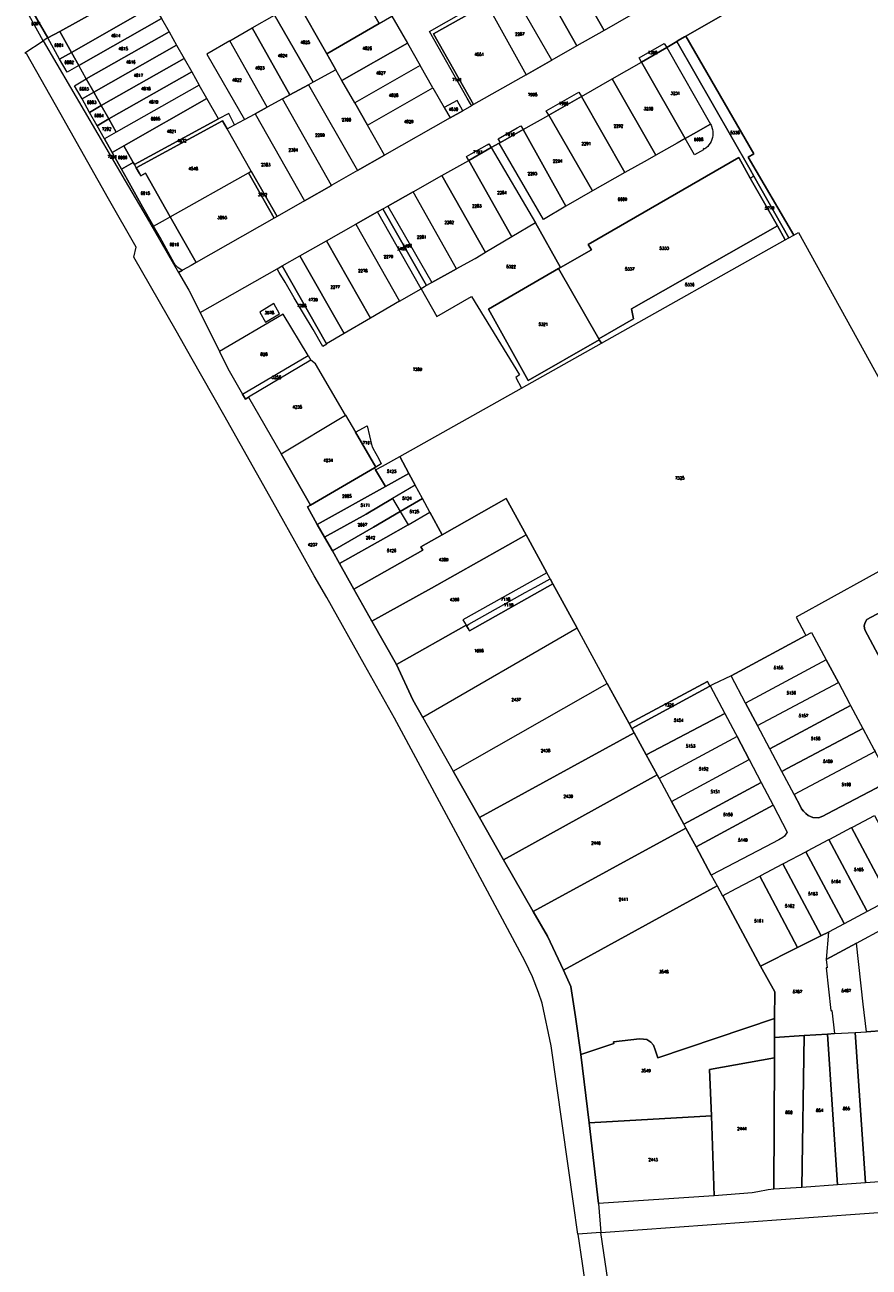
# Model space of a CAD drawing. Header units: metres. Extents: x 3 to 114181, y 112716 to 476231.
# Tile 8 of 90: x 111814 to 112096, y 474525 to 474940. Entities that reach past the tile are written whole.
import ezdxf
from ezdxf.enums import TextEntityAlignment as Align

# ---------------------------------------------------------------- set-up
doc = ezdxf.new("R2010")
doc.units = ezdxf.units.M
doc.header["$MEASUREMENT"] = 0
doc.layers.add('Kadasterperceelnummers', color=14, linetype='Continuous', lineweight=0)
doc.layers.add('Kadasterpercelen', color=14, linetype='Continuous', lineweight=13)
doc.styles.add('Style-STANDARD', font='STANDARD.shx')

msp = doc.modelspace()

# ---------------------------------------------------------------- linework, layer by layer
at = {"layer": 'Kadasterpercelen', "linetype": 'Continuous', "flags": 128}
for points in [[(111815.67, 474946.04), (111824.64, 474951.13), (111835.75, 474957.44), (111834.8, 474959.11), (111844.09, 474964.46), (111844.33, 474966.84), (111841.52, 474971.81), (111844.7, 474973.59), (111845.05, 474973.79), (111846.16, 474974.42), (111851.64, 474964.84), (111854.8, 474959.18), (111844.28, 474953.17), (111846.6, 474949.27), (111845.46, 474948.66), (111825.69, 474937.61), (111821.72, 474935.48)], [(111914.8, 474930.21), (111932.24, 474940.24), (111914.8, 474971.02), (111911.23, 474968.89), (111909.76, 474971.32), (111903.59, 474967.73), (111904.88, 474965.42), (111903.55, 474964.64), (111903.99, 474963.87), (111899.02, 474960.98), (111906.26, 474948.22), (111904.96, 474947.47)], [(111899.02, 474960.98), (111903.99, 474963.87), (111903.55, 474964.64), (111904.88, 474965.42), (111903.59, 474967.73), (111909.76, 474971.32), (111911.23, 474968.89), (111914.8, 474971.02), (111932.24, 474940.24), (111914.8, 474930.21), (111904.96, 474947.47), (111906.26, 474948.22)], [(112007.31, 474938), (111992.06, 474965.03), (111992.79, 474965.41), (112001.16, 474970.03), (112016.23, 474943.08)], [(111998.26, 474932.85), (111985.46, 474955.53), (111982.89, 474960.1), (111983, 474960.16), (111992.06, 474965.03), (112007.31, 474938)], [(111825.69, 474937.61), (111845.46, 474948.66), (111846.6, 474949.27), (111857.68, 474955.31), (111861.55, 474948.8), (111857.14, 474946.29), (111829.6, 474930.66)], [(111998.26, 474932.85), (111989.93, 474928.11), (111981.11, 474943.27), (111976.78, 474950.72), (111985.46, 474955.53)], [(111981.34, 474923.22), (111989.93, 474928.11), (111981.11, 474943.27), (111976.78, 474950.72), (111968.52, 474946.15)], [(111815.67, 474946.04), (111821.72, 474935.48), (111820.16, 474934.51), (111814.25, 474945.23)], [(111857.14, 474946.29), (111859.62, 474941.92), (111832.09, 474926.23), (111829.6, 474930.66)], [(111917.87, 474924.82), (111910.25, 474920.68), (111897.4, 474943.12), (111902.41, 474946), (111904.96, 474947.47), (111914.8, 474930.21)], [(111963.79, 474913.23), (111963.17, 474912.88), (111963.01, 474913.1), (111962.76, 474913.51), (111961.67, 474915.38), (111949.03, 474937.6), (111966.1, 474947.28), (111967.45, 474948.05), (111968.15, 474946.79), (111950.36, 474936.87)], [(111963.79, 474913.23), (111950.36, 474936.87), (111968.15, 474946.79), (111968.52, 474946.15), (111981.34, 474923.22)], [(111859.62, 474941.92), (111862.17, 474937.48), (111834.57, 474921.79), (111832.09, 474926.23)], [(111902.49, 474916.46), (111889.91, 474938.81), (111897.4, 474943.12), (111910.25, 474920.68), (111908.69, 474919.83)], [(111919.87, 474921.31), (111917.87, 474924.82), (111914.8, 474930.21), (111932.24, 474940.24), (111936.56, 474942.7), (111941.72, 474933.68)], [(111821.72, 474935.48), (111825.69, 474937.61), (111829.6, 474930.66), (111825.68, 474928.42)], [(111834.57, 474921.79), (111862.17, 474937.48), (111864.66, 474933.06), (111837.08, 474917.35)], [(111902.49, 474916.46), (111900.21, 474915.22), (111899.99, 474915.1), (111894.95, 474912.36), (111882.48, 474934.54), (111889.91, 474938.81)], [(111820.16, 474934.51), (111847.53, 474887.78), (111855.63, 474873.96), (111865.38, 474857.21), (111868.79, 474851.33), (111872.52, 474843.85), (111879.04, 474830.79), (111881.83, 474825.18), (111886.73, 474816.56), (111887.64, 474814.97), (111888.68, 474815.59), (111899.55, 474796.65), (111909.36, 474779.55), (111908.36, 474778.97), (111911.65, 474773.16), (111914.06, 474768.9), (111916.66, 474764.29), (111919.06, 474760.05), (111923.87, 474751.53), (111929.88, 474740.9), (111938.1, 474726.37), (111943.54, 474714.56), (111946.85, 474708.71), (111957.01, 474690.79), (111965.78, 474675.3), (111973.77, 474661.2), (111983.66, 474644.01), (111988.43, 474635.72), (111993.79, 474624.33), (111996.24, 474618.93), (111997.8, 474608.82), (111999.55, 474596.29), (112002.35, 474573.46), (112005.52, 474546.47), (112006.2, 474536.89), (111998.6, 474536.34), (111997.17, 474546.49), (111989.7, 474599.15), (111986.65, 474613.42), (111985.48, 474616.98), (111983.4, 474622.15), (111981.05, 474627.26), (111963.47, 474660.12), (111937.42, 474708.49), (111927.38, 474726.29), (111914.86, 474748.71), (111910.59, 474756.03), (111906.24, 474763.78), (111896.8, 474780.65), (111880.43, 474809.69), (111869.93, 474828.23), (111864.55, 474837.72), (111850.47, 474862.27), (111851.16, 474865.67), (111841.99, 474881.8), (111825.7, 474910.62), (111814.78, 474930.11), (111814.07, 474930.53)], [(111866.68, 474857.95), (111866.11, 474858.2), (111865.59, 474858.51), (111865.1, 474858.88), (111864.65, 474859.31), (111864.26, 474859.78), (111863.93, 474860.29), (111859.17, 474868.93), (111857.04, 474872.63), (111853.3, 474879.13), (111848.28, 474888.16), (111846.32, 474891.64), (111843.19, 474897.27), (111840.65, 474901.78), (111838.17, 474906.2), (111835.66, 474910.65), (111833.15, 474915.11), (111830.65, 474919.54), (111834.57, 474921.79), (111832.09, 474926.23), (111828.16, 474924), (111825.68, 474928.42), (111821.72, 474935.48), (111820.16, 474934.51), (111847.53, 474887.78), (111855.63, 474873.96), (111865.38, 474857.21)], [(111887.32, 474908.22), (111890.95, 474910.19), (111894.95, 474912.36), (111882.48, 474934.54), (111874.77, 474930.1)], [(111941.72, 474933.68), (111945.92, 474926.32), (111924.11, 474913.86), (111919.87, 474921.31)], [(112003.41, 474884.42), (111994.6, 474879.3), (111987.1, 474874.93), (111972.29, 474900.34), (111969.68, 474898.86), (111984.41, 474873.81), (111992.78, 474858.86), (112003.08, 474864.78), (112002.07, 474866.55), (112052.26, 474895.56), (112056.12, 474888.72), (112057.32, 474889.39), (112056.06, 474891.6), (112031.57, 474934.32), (112028.21, 474932.25), (112042.87, 474906.75), (112043.07, 474906.41), (112043.48, 474904.93), (112043.59, 474904.26), (112043.62, 474903.58), (112043.58, 474902.9), (112043.47, 474902.23), (112043.29, 474901.57), (112043.03, 474900.94), (112042.72, 474900.34), (112042.33, 474899.78), (112041.9, 474899.26), (112041.4, 474898.79), (112040.86, 474898.37), (112040.75, 474898.56), (112040.4, 474898.35), (112040.51, 474898.16), (112037.48, 474896.44), (112034.38, 474901.87), (112031.71, 474900.34), (112024.55, 474896.34), (112021.66, 474894.72), (112014.22, 474890.55)], [(112018.99, 474928.88), (112027.4, 474933.66), (112028.21, 474932.25), (112019.81, 474927.43)], [(112055.44, 474895.69), (112057.25, 474896.81), (112034.62, 474936.09), (112034.21, 474935.86), (112032.05, 474934.61), (112031.57, 474934.32), (112056.06, 474891.6), (112057.32, 474889.39), (112069, 474868.8), (112070.61, 474869.71)], [(111825.68, 474928.42), (111829.6, 474930.66), (111832.09, 474926.23), (111828.16, 474924)], [(111837.08, 474917.35), (111864.66, 474933.06), (111867.21, 474928.62), (111839.57, 474912.9)], [(112042.87, 474906.75), (112042.81, 474906.72), (112037.14, 474903.44), (112034.38, 474901.87), (112019.81, 474927.43), (112028.21, 474932.25)], [(111839.57, 474912.9), (111867.21, 474928.62), (111869.73, 474924.19), (111842.07, 474908.43)], [(111924.11, 474913.86), (111928.37, 474906.39), (111950.19, 474918.85), (111945.92, 474926.32)], [(112019.81, 474927.43), (112034.38, 474901.87), (112031.71, 474900.34), (112024.55, 474896.34), (112010.02, 474921.83)], [(111830.65, 474919.54), (111834.57, 474921.79), (111837.08, 474917.35), (111833.15, 474915.11)], [(111842.07, 474908.43), (111869.73, 474924.19), (111872.26, 474919.72), (111844.56, 474904.02)], [(111919.87, 474921.31), (111917.87, 474924.82), (111910.25, 474920.68), (111908.69, 474919.83), (111925.11, 474891.21), (111934.1, 474896.33), (111928.37, 474906.39), (111924.11, 474913.86)], [(112014.22, 474890.55), (111999.75, 474915.94), (112010.02, 474921.83), (112024.55, 474896.34), (112021.66, 474894.72)], [(111833.15, 474915.11), (111837.08, 474917.35), (111839.57, 474912.9), (111835.66, 474910.65)], [(111844.56, 474904.02), (111840.65, 474901.78), (111843.19, 474897.27), (111847.1, 474899.49), (111874.81, 474915.26), (111872.26, 474919.72)], [(111902.49, 474916.46), (111908.69, 474919.83), (111925.11, 474891.21), (111916.5, 474886.31), (111916.38, 474886.24), (111899.99, 474915.1), (111900.21, 474915.22)], [(111928.37, 474906.39), (111950.19, 474918.85), (111953.97, 474912.23), (111955.95, 474908.77), (111934.1, 474896.33)], [(111988.04, 474911.19), (111998.93, 474917.39), (111999.75, 474915.94), (111988.89, 474909.72)], [(111835.66, 474910.65), (111839.57, 474912.9), (111842.07, 474908.43), (111838.17, 474906.2)], [(111878.7, 474908.43), (111874.81, 474915.26), (111847.1, 474899.49), (111850.26, 474893.86), (111850.6, 474893.28)], [(111894.95, 474912.36), (111890.95, 474910.19), (111907.35, 474881.1), (111916.38, 474886.24), (111899.99, 474915.1)], [(111953.97, 474912.23), (111955.95, 474908.77), (111960.23, 474911.2), (111958.32, 474914.63)], [(111999.75, 474915.94), (112014.22, 474890.55), (112003.41, 474884.42), (111988.89, 474909.72)], [(111842.07, 474908.43), (111844.56, 474904.02), (111840.65, 474901.78), (111838.17, 474906.2)], [(111850.6, 474893.28), (111851.26, 474892.08), (111880.06, 474907.86), (111881.62, 474905.12), (111884.07, 474906.45), (111882.07, 474910.23), (111878.7, 474908.43)], [(111889.61, 474891.04), (111881.62, 474905.12), (111884.07, 474906.45), (111887.32, 474908.22), (111890.95, 474910.19), (111907.35, 474881.1), (111898.21, 474875.9)], [(111994.6, 474879.3), (111980.31, 474904.87), (111988.89, 474909.72), (112003.41, 474884.42)], [(111852.71, 474889.5), (111854.37, 474890.32), (111862.6, 474875.77), (111888.65, 474890.49), (111889.61, 474891.04), (111881.62, 474905.12), (111880.06, 474907.86), (111851.26, 474892.08), (111852.27, 474890.28)], [(111980.31, 474904.87), (111972.72, 474900.58), (111972.02, 474901.82), (111978.35, 474905.44), (111979.59, 474906.15)], [(111972.29, 474900.34), (111972.72, 474900.58), (111980.31, 474904.87), (111994.6, 474879.3), (111987.1, 474874.93)], [(112043.07, 474906.41), (112043.48, 474904.93), (112043.59, 474904.26), (112043.62, 474903.58), (112043.58, 474902.9), (112043.47, 474902.23), (112043.29, 474901.57), (112043.03, 474900.94), (112042.72, 474900.34), (112042.33, 474899.78), (112041.9, 474899.26), (112041.4, 474898.79), (112040.86, 474898.37), (112040.75, 474898.56), (112040.4, 474898.35), (112040.51, 474898.16), (112037.48, 474896.44), (112034.38, 474901.87), (112037.14, 474903.44), (112042.81, 474906.72), (112042.87, 474906.75)], [(111962.98, 474896.8), (111968.28, 474899.83), (111968.9, 474900.18), (111969.68, 474898.86), (111962.17, 474894.62), (111961.44, 474895.92)], [(111843.19, 474897.27), (111846.32, 474891.64), (111850.26, 474893.86), (111847.1, 474899.49)], [(111976.6, 474869.14), (111962.17, 474894.62), (111969.68, 474898.86), (111984.41, 474873.81)], [(111850.26, 474893.86), (111846.32, 474891.64), (111848.28, 474888.16), (111853.3, 474879.13), (111857.04, 474872.63), (111859.99, 474874.3), (111860.95, 474874.84), (111862.6, 474875.77), (111854.37, 474890.32), (111852.71, 474889.5), (111852.27, 474890.28), (111851.26, 474892.08), (111850.6, 474893.28)], [(111967.8, 474863.9), (111953.19, 474889.54), (111962.17, 474894.62), (111976.6, 474869.14), (111968.12, 474864.09)], [(112003.08, 474864.78), (112002.07, 474866.55), (112052.26, 474895.56), (112056.12, 474888.72), (112065.15, 474872.72), (112016.52, 474845.05), (112017.1, 474841.72), (112005.57, 474835.07), (112005.73, 474834.78), (111982.05, 474821.21), (111968.78, 474844.98), (111992.17, 474858.51), (111992.78, 474858.86)], [(111992.78, 474858.86), (111992.17, 474858.51), (112005.57, 474835.07), (112017.1, 474841.72), (112016.52, 474845.05), (112065.15, 474872.72), (112056.12, 474888.72), (112052.26, 474895.56), (112002.07, 474866.55), (112003.08, 474864.78)], [(111862.6, 474875.77), (111888.65, 474890.49), (111897.23, 474875.34), (111871.23, 474860.53)], [(111897.23, 474875.34), (111888.65, 474890.49), (111889.61, 474891.04), (111898.21, 474875.9)], [(111958.12, 474858.42), (111943.59, 474884.1), (111953.19, 474889.54), (111967.8, 474863.9), (111964.26, 474861.78), (111963.99, 474861.64)], [(112057.32, 474889.39), (112056.12, 474888.72), (112065.15, 474872.72), (112067.76, 474868.11), (112069, 474868.8)], [(111943.59, 474884.1), (111935.2, 474879.36), (111949.81, 474853.85), (111958.12, 474858.42)], [(111933.54, 474878.43), (111935.2, 474879.36), (111949.81, 474853.85), (111948.09, 474852.84)], [(111862.6, 474875.77), (111871.23, 474860.53), (111869.52, 474859.57), (111866.68, 474857.95), (111866.11, 474858.2), (111865.59, 474858.51), (111865.1, 474858.88), (111864.65, 474859.31), (111864.26, 474859.78), (111863.93, 474860.29), (111859.17, 474868.93), (111857.04, 474872.63), (111859.99, 474874.3), (111860.95, 474874.84)], [(111924.55, 474873.33), (111939.09, 474847.59), (111946.28, 474851.79), (111931.75, 474877.41)], [(111933.54, 474878.43), (111948.09, 474852.84), (111947.36, 474852.42), (111946.28, 474851.79), (111931.75, 474877.41)], [(111929.39, 474841.91), (111914.68, 474867.74), (111924.55, 474873.33), (111939.09, 474847.59)], [(111992.78, 474858.86), (111984.41, 474873.81), (111976.6, 474869.14), (111968.12, 474864.09), (111967.8, 474863.9), (111964.26, 474861.78), (111963.99, 474861.64), (111958.12, 474858.42), (111949.81, 474853.85), (111948.09, 474852.84), (111947.36, 474852.42), (111946.28, 474851.79), (111951.54, 474842.52), (111963.12, 474849.23), (111979.15, 474823.07), (111977.89, 474822.2), (111979.75, 474818.62), (112006.42, 474833.58), (112005.73, 474834.78), (111982.05, 474821.21), (111968.78, 474844.98), (111992.17, 474858.51)], [(112067.76, 474868.11), (112065.15, 474872.72), (112016.52, 474845.05), (112017.1, 474841.72), (112005.57, 474835.07), (112005.73, 474834.78), (112006.42, 474833.58)], [(111920.63, 474836.79), (111905.85, 474862.73), (111914.68, 474867.74), (111929.39, 474841.91)], [(111914.76, 474833.36), (111899.93, 474859.38), (111905.85, 474862.73), (111920.63, 474836.79)], [(111914.78, 474833.32), (111913.51, 474832.54), (111910.22, 474838.16), (111907, 474843.49), (111903.92, 474848.8), (111900.91, 474853.94), (111898.9, 474857.22), (111898.22, 474858.41), (111899.93, 474859.38), (111914.76, 474833.36)], [(111982.05, 474821.21), (112005.73, 474834.78), (112005.57, 474835.07), (111992.17, 474858.51), (111968.78, 474844.98)], [(111892.44, 474844), (111894.36, 474840.67), (111899, 474843.43), (111897.16, 474846.86)], [(111908.58, 474829.48), (111900.26, 474843.29), (111879.04, 474830.79), (111881.83, 474825.18), (111886.73, 474816.56)], [(111886.73, 474816.56), (111908.58, 474829.48), (111909.49, 474827.98), (111888.68, 474815.59), (111887.64, 474814.97)], [(111909.49, 474827.98), (111888.68, 474815.59), (111899.55, 474796.65), (111921.08, 474809.57), (111911.03, 474826.71)], [(111921.08, 474809.57), (111924.38, 474803.93), (111924.41, 474803.88), (111931.21, 474792.28), (111930.71, 474791.99), (111909.36, 474779.55), (111899.55, 474796.65)], [(111932.12, 474794.97), (111932.99, 474793.31), (111931.21, 474792.28), (111924.41, 474803.88), (111928.25, 474806.07), (111929.89, 474799.34), (111929.95, 474799.11), (111930.21, 474798.6)], [(111934.38, 474785.78), (111931.1, 474791.33), (111933.36, 474792.6), (111933.37, 474792.6), (111939.13, 474795.83), (111942.19, 474790.18)], [(111934.38, 474785.78), (111911.65, 474773.16), (111908.36, 474778.97), (111909.36, 474779.55), (111930.71, 474791.99), (111931.1, 474791.33)], [(111934.38, 474785.78), (111942.19, 474790.18), (111944.3, 474786.28), (111936.74, 474781.79), (111927.95, 474776.57), (111914.06, 474768.9), (111911.65, 474773.16)], [(111944.3, 474786.28), (111936.74, 474781.79), (111939.34, 474777.41), (111946.75, 474781.75)], [(111914.06, 474768.9), (111927.95, 474776.57), (111936.74, 474781.79), (111939.34, 474777.41), (111930.4, 474772.17), (111916.66, 474764.29)], [(111953.29, 474769.67), (111974.7, 474781.81), (111981.3, 474769.71), (111949.69, 474751.87), (111929.88, 474740.9), (111923.87, 474751.53), (111946.88, 474764.58), (111946.24, 474765.67)], [(111939.34, 474777.41), (111941.91, 474773.05), (111949.19, 474777.24), (111946.75, 474781.75)], [(111939.34, 474777.41), (111941.91, 474773.05), (111934.49, 474768.76), (111919.06, 474760.05), (111916.66, 474764.29), (111930.4, 474772.17)], [(111941.91, 474773.05), (111949.19, 474777.24), (111953.29, 474769.67), (111946.24, 474765.67), (111946.88, 474764.58), (111923.87, 474751.53), (111919.06, 474760.05), (111934.49, 474768.76)], [(111929.88, 474740.9), (111949.69, 474751.87), (111981.3, 474769.71), (111988.23, 474757.01), (111960.22, 474741.28), (111961.3, 474739.49), (111938.1, 474726.37)], [(112149.62, 474737.49), (112145.18, 474745.76), (112141.02, 474753.51), (112135.83, 474763.19), (112110.99, 474750.02), (112094.94, 474741.38), (112094.28, 474740.2), (112094.16, 474739.15), (112094.32, 474737.92), (112117.16, 474695.2), (112160.06, 474718.12), (112159.33, 474719.46), (112158.54, 474720.92), (112154.11, 474729.13), (112152.2, 474732.68)], [(111961.3, 474739.49), (111961.4, 474739.33), (111962.23, 474739.8), (111981.05, 474750.38), (111984.29, 474752.18), (111989.34, 474754.99), (111989.25, 474755.15), (111988.23, 474757.01), (111960.22, 474741.28)], [(111990.28, 474753.26), (111962.45, 474737.58), (111961.93, 474738.45), (111961.4, 474739.33), (111962.23, 474739.8), (111981.05, 474750.38), (111984.29, 474752.18), (111989.34, 474754.99)], [(111961.3, 474739.49), (111961.4, 474739.33), (111961.93, 474738.45), (111962.45, 474737.58), (111990.28, 474753.26), (111998.31, 474738.56), (111946.85, 474708.71), (111943.54, 474714.56), (111938.1, 474726.37)], [(112008.41, 474720.06), (111998.31, 474738.56), (111946.85, 474708.71), (111957.01, 474690.79)], [(112054.55, 474713.54), (112049.76, 474722.62), (112051.17, 474723.38), (112074.64, 474736.04), (112076.57, 474737.09), (112081.48, 474727.89)], [(112058.54, 474705.98), (112085.5, 474720.35), (112081.48, 474727.89), (112054.55, 474713.54)], [(112016.63, 474705), (112017.38, 474703.61), (111965.78, 474675.3), (111957.01, 474690.79), (112008.41, 474720.06), (112015.71, 474706.69), (112015.81, 474706.5)], [(112015.81, 474706.5), (112015.71, 474706.69), (112041.88, 474720.71), (112042.63, 474719.19), (112016.63, 474705)], [(112021.36, 474696.27), (112017.38, 474703.61), (112016.63, 474705), (112042.63, 474719.19), (112042.69, 474719.22), (112047.59, 474710.07)], [(112058.54, 474705.98), (112085.5, 474720.35), (112089.23, 474713.36), (112089.59, 474712.69), (112062.59, 474698.29)], [(112047.59, 474710.07), (112051.19, 474703.35), (112051.72, 474702.35), (112025.68, 474688.3), (112025, 474689.56), (112021.36, 474696.27)], [(112062.59, 474698.29), (112089.59, 474712.69), (112093.65, 474705.08), (112068.44, 474691.63), (112066.63, 474690.66)], [(111973.77, 474661.2), (111965.78, 474675.3), (112017.38, 474703.61), (112021.36, 474696.27), (112025, 474689.56)], [(112055.73, 474694.7), (112051.72, 474702.35), (112025.68, 474688.3), (112029.79, 474680.72)], [(112066.63, 474690.66), (112068.44, 474691.63), (112093.65, 474705.08), (112097.47, 474697.91), (112097.74, 474697.41), (112070.71, 474682.99)], [(112070.71, 474682.99), (112072.81, 474679.04), (112073.23, 474678.26), (112073.89, 474677.43), (112074.68, 474676.63), (112075.46, 474675.99), (112076.93, 474675.31), (112078.84, 474675.26), (112080.33, 474675.82), (112081.8, 474676.5), (112098.08, 474685.07), (112099.51, 474686.07), (112100.57, 474687.38), (112100.69, 474687.55), (112101.46, 474688.9), (112101.74, 474689.91), (112097.74, 474697.41)], [(112059.74, 474687.06), (112033.9, 474673.13), (112029.79, 474680.72), (112055.73, 474694.7)], [(111973.77, 474661.2), (112025, 474689.56), (112025.68, 474688.3), (112029.79, 474680.72), (112033.9, 474673.13), (112034.62, 474671.79), (111983.66, 474644.01)], [(112063.75, 474679.41), (112038.01, 474665.55), (112034.62, 474671.79), (112033.9, 474673.13), (112059.74, 474687.06)], [(112043.11, 474656.14), (112038.01, 474665.55), (112063.75, 474679.41), (112068.43, 474670.49), (112068.02, 474669.79), (112067.47, 474669.15), (112066.99, 474668.67), (112065.65, 474667.86), (112061.14, 474665.51)], [(112095.1, 474643.98), (112094.89, 474644.38), (112082.37, 474667.98), (112082.66, 474668.13), (112089.93, 474671.97), (112102.68, 474648.01)], [(112097.58, 474676.02), (112110.32, 474652.06), (112102.68, 474648.01), (112089.93, 474671.97), (112090.42, 474672.23)], [(112043.11, 474656.14), (112045.05, 474652.56), (111993.79, 474624.33), (111988.43, 474635.72), (111983.66, 474644.01), (112034.62, 474671.79), (112038.01, 474665.55)], [(112087.43, 474639.9), (112087.27, 474640.2), (112074.69, 474663.92), (112075.15, 474664.16), (112082.37, 474667.98), (112094.89, 474644.38), (112095.1, 474643.98)], [(112079.7, 474635.87), (112079.62, 474636.02), (112066.98, 474659.84), (112067.36, 474660.04), (112074.69, 474663.92), (112087.27, 474640.2), (112087.43, 474639.9), (112082.18, 474637.12)], [(112071.91, 474631.97), (112059.28, 474655.77), (112059.65, 474655.96), (112066.98, 474659.84), (112079.62, 474636.02), (112079.7, 474635.87), (112074.26, 474633.15)], [(112059.56, 474625.77), (112046.9, 474649.15), (112046.87, 474649.2), (112051.45, 474651.62), (112059.28, 474655.77), (112071.91, 474631.97)], [(112118.54, 474656.43), (112110.32, 474652.06), (112102.68, 474648.01), (112095.1, 474643.98), (112087.43, 474639.9), (112082.18, 474637.12), (112081.43, 474627.97), (112091.5, 474633.44), (112101.02, 474638.47), (112101.09, 474638.5), (112122.25, 474649.67), (112121.56, 474650.93)], [(112059.56, 474625.77), (112064.26, 474617.1), (112064.23, 474608.2), (112025.21, 474595.12), (112024.35, 474597.8), (112023.78, 474599.38), (112022.88, 474600.31), (112022.21, 474600.85), (112021.56, 474601.21), (112020.5, 474601.35), (112019.15, 474601.44), (112010.51, 474600.52), (112010.53, 474599.94), (111999.55, 474596.29), (111997.8, 474608.82), (111996.24, 474618.93), (111993.79, 474624.33), (112045.05, 474652.56), (112046.87, 474649.2), (112046.9, 474649.15)], [(112071.91, 474631.97), (112074.26, 474633.15), (112079.7, 474635.87), (112082.18, 474637.12), (112081.43, 474627.97), (112081.74, 474625.21), (112081.44, 474625.17), (112083.02, 474610.88), (112083.32, 474610.91), (112084.18, 474603.2), (112081.85, 474603.06), (112074.12, 474602.58), (112064.2, 474601.96), (112064.23, 474608.2), (112064.26, 474617.1), (112059.56, 474625.77)], [(112100.79, 474604.23), (112094.85, 474603.86), (112093.81, 474613.05), (112091.5, 474633.44), (112101.02, 474638.47), (112101.09, 474638.5), (112101.12, 474637.83), (112101.95, 474632.04), (112102.6, 474627.52), (112105.15, 474604.5), (112102.6, 474604.34)], [(112084.18, 474603.2), (112091.08, 474603.62), (112094.85, 474603.86), (112093.81, 474613.05), (112091.5, 474633.44), (112081.43, 474627.97), (112081.74, 474625.21), (112081.44, 474625.17), (112083.02, 474610.88), (112083.32, 474610.91)], [(112064.17, 474595.17), (112042.49, 474591.21), (112043.15, 474575.83), (112002.35, 474573.46), (111999.55, 474596.29), (112010.53, 474599.94), (112010.51, 474600.52), (112019.15, 474601.44), (112020.5, 474601.35), (112021.56, 474601.21), (112022.21, 474600.85), (112022.88, 474600.31), (112023.78, 474599.38), (112024.35, 474597.8), (112025.21, 474595.12), (112064.23, 474608.2), (112064.2, 474601.96)], [(112064.17, 474595.17), (112064.2, 474601.96), (112074.12, 474602.58), (112073.35, 474551.9), (112063.98, 474551.25)], [(112085.21, 474552.72), (112073.35, 474551.9), (112074.12, 474602.58), (112081.85, 474603.06)], [(112094.52, 474553.37), (112085.21, 474552.72), (112081.85, 474603.06), (112084.18, 474603.2), (112091.08, 474603.62)], [(112094.85, 474603.86), (112100.79, 474604.23), (112103.98, 474554.03), (112094.52, 474553.37), (112091.08, 474603.62)], [(112064.17, 474595.17), (112063.98, 474551.25), (112062.1, 474551.12), (112058.65, 474550.41), (112056.79, 474550.06), (112044.02, 474549.11), (112043.15, 474575.83), (112042.49, 474591.21)], [(112044.02, 474549.11), (112043.98, 474549.11), (112005.52, 474546.47), (112002.35, 474573.46), (112043.15, 474575.83)]]:
    msp.add_lwpolyline(points, close=True, dxfattribs=at)
for points in [[(112016.23, 474943.08), (112007.31, 474938), (111998.26, 474932.85), (111989.93, 474928.11), (111981.34, 474923.22), (111963.79, 474913.23), (111963.17, 474912.88), (111963.07, 474912.82), (111960.23, 474911.2), (111955.95, 474908.77), (111934.1, 474896.33), (111925.11, 474891.21), (111916.5, 474886.31), (111916.38, 474886.24), (111907.35, 474881.1), (111898.21, 474875.9), (111897.23, 474875.34), (111871.23, 474860.53), (111869.52, 474859.57), (111866.68, 474857.95), (111865.38, 474857.21), (111868.79, 474851.33), (111872.52, 474843.85), (111898.22, 474858.41), (111899.93, 474859.38), (111905.85, 474862.73), (111914.68, 474867.74), (111924.55, 474873.33), (111931.75, 474877.41), (111933.54, 474878.43), (111935.2, 474879.36), (111943.59, 474884.1), (111953.19, 474889.54), (111962.17, 474894.62), (111961.44, 474895.92), (111962.98, 474896.8), (111968.28, 474899.83), (111968.9, 474900.18), (111969.68, 474898.86), (111972.29, 474900.34), (111972.72, 474900.58), (111972.02, 474901.82), (111978.35, 474905.44), (111979.59, 474906.15), (111980.31, 474904.87), (111988.89, 474909.72), (111988.04, 474911.19), (111998.93, 474917.39), (111999.75, 474915.94), (112010.02, 474921.83), (112019.81, 474927.43), (112018.99, 474928.88), (112027.4, 474933.66), (112028.21, 474932.25), (112031.57, 474934.32), (112032.05, 474934.61), (112034.21, 474935.86), (112034.62, 474936.09), (112081.19, 474962.85)], [(112081.19, 474962.85), (112034.62, 474936.09), (112057.25, 474896.81), (112055.44, 474895.69), (112070.61, 474869.71), (112072.16, 474870.58), (112099.93, 474820.33)], [(112129.77, 474774.48), (112071.45, 474742.16), (112074.29, 474736.71), (112074.64, 474736.04), (112051.17, 474723.38), (112049.76, 474722.62), (112043.62, 474719.67), (112042.69, 474719.22), (112042.63, 474719.19), (112041.88, 474720.71), (112015.71, 474706.69), (112008.41, 474720.06), (111998.31, 474738.56), (111990.28, 474753.26), (111989.34, 474754.99), (111989.25, 474755.15), (111988.23, 474757.01), (111981.3, 474769.71), (111974.7, 474781.81), (111953.29, 474769.67), (111949.19, 474777.24), (111946.75, 474781.75), (111944.3, 474786.28), (111942.19, 474790.18), (111939.13, 474795.83), (111979.75, 474818.62), (112006.42, 474833.58), (112067.76, 474868.11), (112069, 474868.8), (112070.61, 474869.71), (112072.16, 474870.58), (112099.93, 474820.33)], [(112129.77, 474774.48), (112071.45, 474742.16), (112074.29, 474736.71), (112074.64, 474736.04), (112076.57, 474737.09), (112081.48, 474727.89), (112085.5, 474720.35), (112089.23, 474713.36), (112089.59, 474712.69), (112093.65, 474705.08), (112097.47, 474697.91)], [(112117.16, 474695.2), (112094.32, 474737.92), (112094.16, 474739.15), (112094.28, 474740.2), (112094.94, 474741.38), (112110.99, 474750.02)], [(112098.08, 474685.07), (112081.8, 474676.5), (112080.33, 474675.82), (112078.84, 474675.26), (112076.93, 474675.31), (112075.46, 474675.99), (112074.68, 474676.63), (112073.89, 474677.43), (112073.23, 474678.26), (112072.81, 474679.04), (112070.71, 474682.99), (112066.63, 474690.66), (112062.59, 474698.29), (112058.54, 474705.98), (112054.55, 474713.54), (112049.76, 474722.62), (112043.62, 474719.67), (112042.69, 474719.22), (112047.59, 474710.07), (112051.19, 474703.35), (112051.72, 474702.35), (112055.73, 474694.7), (112059.74, 474687.06), (112063.75, 474679.41), (112068.43, 474670.49), (112068.02, 474669.79), (112067.47, 474669.15), (112066.99, 474668.67), (112065.65, 474667.86), (112061.14, 474665.51), (112043.11, 474656.14), (112045.05, 474652.56), (112046.87, 474649.2), (112051.45, 474651.62), (112059.28, 474655.77), (112059.65, 474655.96), (112066.98, 474659.84), (112067.36, 474660.04), (112074.69, 474663.92), (112075.15, 474664.16), (112082.37, 474667.98), (112082.66, 474668.13), (112089.93, 474671.97), (112090.42, 474672.23), (112097.58, 474676.02)], [(112103.98, 474554.03), (112094.52, 474553.37), (112085.21, 474552.72), (112073.35, 474551.9), (112063.98, 474551.25), (112062.1, 474551.12), (112058.65, 474550.41), (112056.79, 474550.06), (112044.02, 474549.11), (112043.98, 474549.11), (112005.52, 474546.47), (112006.2, 474536.89), (112203.73, 474551.06)], [(112010.11, 474510.47), (112006.2, 474536.89), (111998.6, 474536.34), (112000, 474526.5), (112000.67, 474521.78)]]:
    msp.add_lwpolyline(points, dxfattribs=at)

# ---------------------------------------------------------------- texts
at = {"layer": 'Kadasterperceelnummers', "linetype": 'Continuous', "lineweight": 0, "style": 'Style-STANDARD'}
for s, p in [('6391', (111817.76, 474940.23)), ('2287', (111979.19, 474936.77)), ('6081', (111825.45, 474933.02)), ('4814', (111844.38, 474936.26)), ('4825', (111907.6, 474934.01)), ('4815', (111846.92, 474931.85)), ('4824', (111900.05, 474929.59)), ('4826', (111928.31, 474932.01)), ('4551', (111965.65, 474929.96)), ('7308', (112023.54, 474930.55)), ('6082', (111828.84, 474927.33)), ('4816', (111849.4, 474927.41)), ('4823', (111892.46, 474925.49)), ('4817', (111851.93, 474922.98)), ('4822', (111884.83, 474921.41)), ('4827', (111932.81, 474923.77)), ('7141', (111958.22, 474921.59)), ('6603', (111833.81, 474918.45)), ('4818', (111854.43, 474918.53)), ('4828', (111937.12, 474916.35)), ('7995', (111983.48, 474916.54)), ('3231', (112031.11, 474917.01)), ('6083', (111836.32, 474913.99)), ('4819', (111856.99, 474914.1)), ('7996', (111993.86, 474913.56)), ('6084', (111838.82, 474909.55)), ('6085', (111857.65, 474908.5)), ('2300', (111921.35, 474908.16)), ('4830', (111957.07, 474911.7)), ('3230', (112022.14, 474911.85)), ('7202', (111841.34, 474905.11)), ('4821', (111863.04, 474904.27)), ('4829', (111942.15, 474907.59)), ('2292', (112012.12, 474906.14)), ('5338', (112051.03, 474903.89)), ('4672', (111866.47, 474901.16)), ('2299', (111912.52, 474903.04)), ('7016', (111975.98, 474903.36)), ('2291', (112001.35, 474900.21)), ('6608', (112038.86, 474901.6)), ('7201', (111843.22, 474895.83)), ('6086', (111846.68, 474895.57)), ('2304', (111903.62, 474898.13)), ('7191', (111965.19, 474897.4)), ('4548', (111870.26, 474891.82)), ('2303', (111894.44, 474893.19)), ('2294', (111991.83, 474894.37)), ('2293', (111983.41, 474890.23)), ('6015', (111854.25, 474883.64)), ('3092', (111893.38, 474883.19)), ('2284', (111973.26, 474883.85)), ('2283', (111964.86, 474879.41)), ('6609', (112013.45, 474881.65)), ('5279', (112062.53, 474878.73)), ('3093', (111879.89, 474875.51)), ('2282', (111955.66, 474873.93)), ('6016', (111863.92, 474866.52)), ('2281', (111946.46, 474869.01)), ('2279', (111935.38, 474862.52)), ('5495', (111939.89, 474865.11)), ('5496', (111941.65, 474866.09)), ('5333', (112027.39, 474865.31)), ('5322', (111976.3, 474859.18)), ('5337', (112015.89, 474858.38)), ('2278', (111926.85, 474857.76)), ('2277', (111917.59, 474852.33)), ('5336', (112035.91, 474853.15)), ('7388', (111906.45, 474846.1)), ('4739', (111910.23, 474848.09)), ('3978', (111895.65, 474843.77)), ('5321', (111987.04, 474839.93)), ('828', (111893.87, 474829.92)), ('7389', (111945.03, 474824.87)), ('3256', (111898.02, 474822.22)), ('4235', (111904.97, 474812.32)), ('7101', (111928.33, 474800.4)), ('4234', (111915.26, 474794.56)), ('5123', (111936.43, 474790.81)), ('7325', (112032.56, 474788.63)), ('2605', (111921.53, 474782.57)), ('5171', (111927.67, 474779.54)), ('5124', (111941.56, 474781.84)), ('5125', (111944.02, 474777.4)), ('2607', (111926.68, 474773.04)), ('2642', (111929.37, 474768.73)), ('4237', (111910.09, 474766.34)), ('5126', (111936.44, 474764.39)), ('4389', (111953.79, 474761.35)), ('4390', (111957.47, 474748.04)), ('7118', (111974.44, 474748.17)), ('7119', (111975.47, 474746.29)), ('1698', (111965.55, 474730.99)), ('5155', (112065.5, 474725.31)), ('2437', (111977.99, 474714.67)), ('5156', (112069.8, 474716.93)), ('7326', (112029.08, 474712.86)), ('5157', (112073.84, 474709.32)), ('5154', (112032.22, 474707.75)), ('5158', (112077.91, 474701.68)), ('2438', (111987.8, 474697.68)), ('5153', (112036.18, 474699.18)), ('5159', (112081.98, 474694.03)), ('5152', (112040.56, 474691.53)), ('5151', (112044.44, 474683.91)), ('5160', (112088.14, 474686.33)), ('2439', (111995.36, 474682.4)), ('5150', (112048.68, 474676.3)), ('5149', (112053.62, 474667.78)), ('2440', (112004.62, 474666.79)), ('5165', (112092.31, 474657.97)), ('5164', (112084.68, 474653.95)), ('2441', (112013.79, 474648.06)), ('5163', (112076.99, 474649.88)), ('5162', (112069.28, 474645.82)), ('5161', (112059.01, 474640.83)), ('3548', (112027.26, 474623.84)), ('5487', (112088.11, 474617.53)), ('5787', (112071.84, 474617.19)), ('3549', (112021.32, 474590.83)), ('850', (112069.03, 474576.93)), ('854', (112079.26, 474577.6)), ('855', (112088.17, 474578.19)), ('2444', (112053.3, 474571.5)), ('2443', (112023.68, 474561.15))]:
    msp.add_text(s, height=1, dxfattribs=at).set_placement(p, align=Align.MIDDLE_CENTER)

doc.saveas('drawing.dxf')
